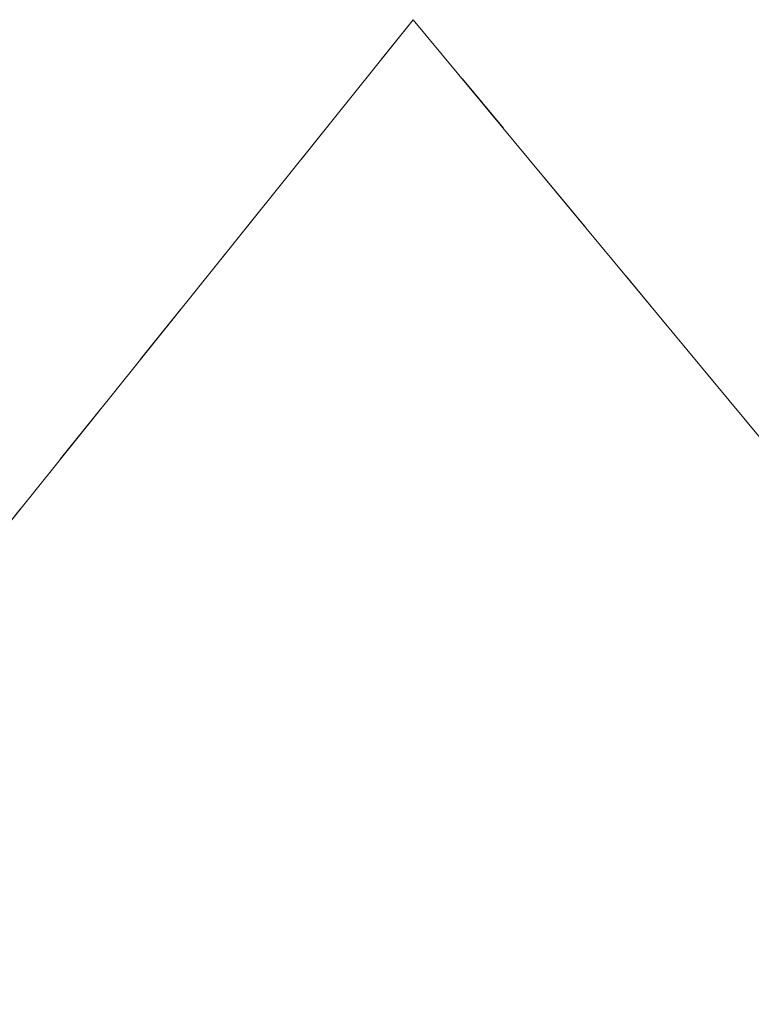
# Model space of a CAD drawing. Header units: millimetres. Extents: x 6505374 to 6517269, y 5595210 to 5612711.
# Tile 222 of 256: x 6513037 to 6513043, y 5610427 to 5610435. Entities that reach past the tile are written whole.
import ezdxf

# ---------------------------------------------------------------- set-up
doc = ezdxf.new("R2010")
doc.units = ezdxf.units.MM
doc.linetypes.add('EGBU01', pattern=[2, 0.5, -0.5, 0.5, -0.5])
doc.layers.add('Użytki gruntowe', color=96, linetype='Continuous', lineweight=0, true_color=0x008000)

msp = doc.modelspace()

# ---------------------------------------------------------------- linework, layer by layer
at = {"layer": 'Użytki gruntowe', "color": 96, "linetype": 'EGBU01', "lineweight": 18, "true_color": 0x008000, "flags": 128}
msp.add_lwpolyline([(6512879.7304, 5610184.8712), (6512859.3771, 5610197.7102), (6512914.0512, 5610263.2813), (6512952.2501, 5610321.0686), (6512995.5469, 5610379.2639), (6513040.0949, 5610434.7463), (6513127.6298, 5610329.2084), (6513128.6967, 5610327.922), (6513131.631, 5610324.3823), (6513154.4685, 5610296.8325), (6513180.7887, 5610265.1029), (6513205.4821, 5610235.3272), (6513206.5802, 5610234.003), (6513208.5642, 5610231.6115), (6513232.2545, 5610203.0553), (6513260.4639, 5610169.0513), (6513283.5463, 5610141.21), (6513285.1198, 5610139.3121), (6513286.3787, 5610137.7944), (6513313.2312, 5610105.4199), (6513340.1092, 5610073.0103), (6513365.8498, 5610041.9727), (6513367.5941, 5610039.8695), (6513368.6772, 5610038.564), (6513394.4919, 5610007.4495), (6513419.882, 5609976.8269), (6513445.3701, 5609946.0925), (6513469.0512, 5609917.5407), (6513470.7604, 5609915.48), (6513474.1613, 5609911.3794), (6513554.6931, 5609814.2809), (6513532.2571, 5609781.452), (6513509.0099, 5609747.4476), (6513483.6256, 5609710.3015), (6513470.7949, 5609691.5309), (6513393.6198, 5609704.5267), (6513376.7431, 5609708.152), (6513347.8914, 5609714.354), (6513328.7102, 5609726.6021), (6513323.9286, 5609733.1893), (6513317.3907, 5609742.2085), (6513304.2473, 5609778.6506), (6513295.3374, 5609786.4726), (6513256.1344, 5609820.9051), (6513219.5498, 5609853.0201), (6513179.1159, 5609888.5251), (6513148.3008, 5609915.5852), (6513143.1048, 5609923.04), (6513115.9753, 5609962.015), (6513090.8636, 5609998.0833), (6513076.9432, 5610018.0873), (6513062.0076, 5610032.2789), (6513058.163, 5610035.9288), (6513025.3139, 5610056.6949), (6512970.8155, 5610091.1346), (6512968.0798, 5610092.8634), (6512966.7429, 5610094.2557), (6512879.7304, 5610184.8712)], close=True, dxfattribs=at)
at = {"layer": 'Użytki gruntowe', "color": 7, "linetype": 'Continuous', "lineweight": 18, "true_color": 0xffffff, "flags": 128}
msp.add_lwpolyline([(6512995.5469, 5610379.2639), (6513040.0949, 5610434.7463), (6513127.6298, 5610329.2084), (6513128.6967, 5610327.922), (6513131.631, 5610324.3823), (6513154.4685, 5610296.8325), (6513180.7887, 5610265.1029), (6513205.4821, 5610235.3272), (6513206.5802, 5610234.003), (6513208.5642, 5610231.6115), (6513232.2545, 5610203.0553), (6513260.4639, 5610169.0513), (6513283.5463, 5610141.21), (6513285.1198, 5610139.3121), (6513286.3787, 5610137.7944), (6513313.2312, 5610105.4199), (6513340.1092, 5610073.0103), (6513365.8498, 5610041.9727), (6513367.5941, 5610039.8695), (6513368.6772, 5610038.564), (6513394.4919, 5610007.4495)], dxfattribs=at)

doc.saveas('drawing.dxf')
